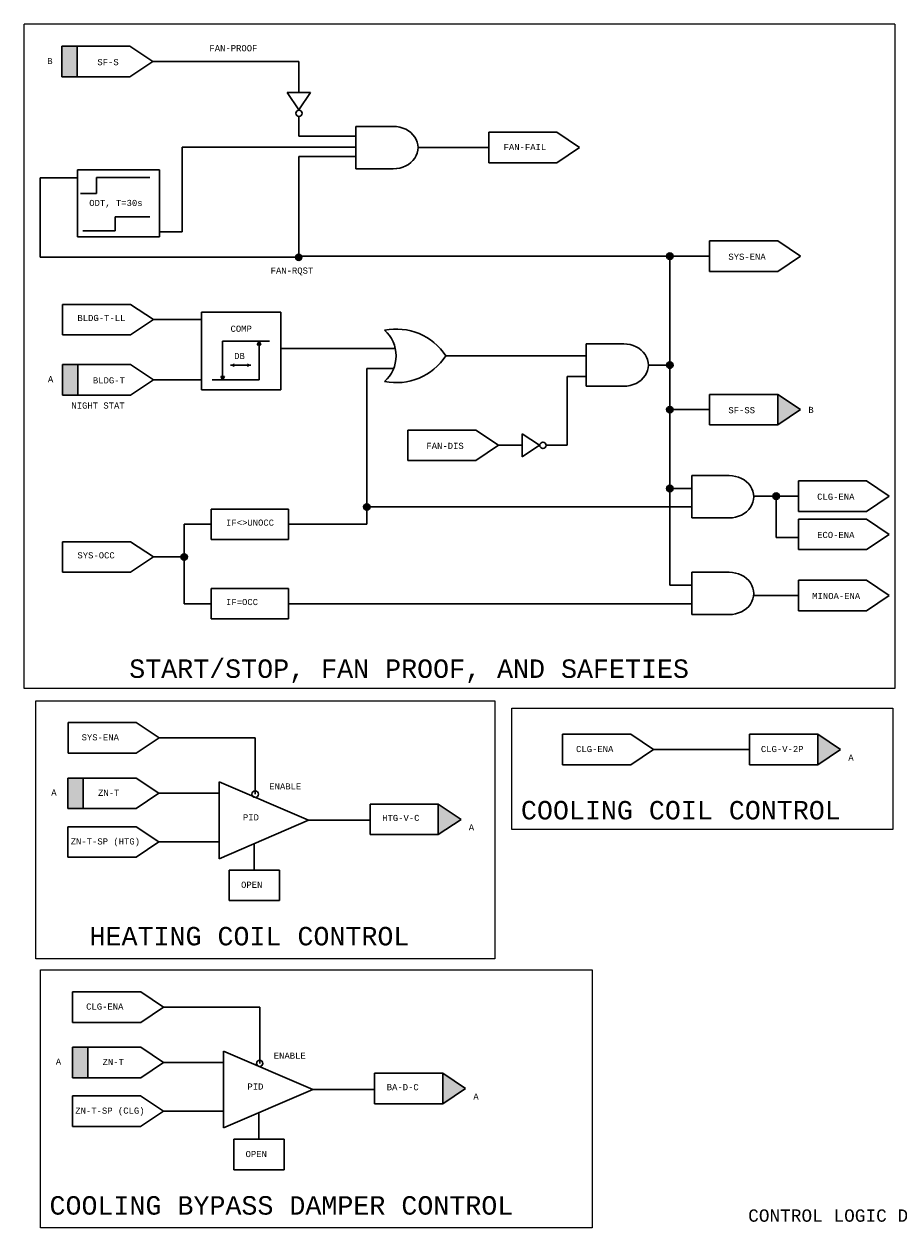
# Model space of a CAD drawing. Header units: inches. Extents: x 2.1 to 32.1, y 0.4 to 20.1.
# Tile 1 of 3: x 2.1 to 16.3, y 0.4 to 19.9. Entities that reach past the tile are written whole.
import ezdxf
from ezdxf.enums import TextEntityAlignment as Align

# ---------------------------------------------------------------- set-up
doc = ezdxf.new("R2010")
doc.units = ezdxf.units.IN
doc.header["$MEASUREMENT"] = 0
doc.linetypes.add('DOT', pattern=[0.25, 0, -0.25])
for name, color, linetype, lineweight in [('M-ANNO-SYMB', 6, 'Continuous', 30), ('M-ANNO-TEXT', 2, 'Continuous', 30), ('M-DIAG-GRPH', 6, 'Continuous', 13)]:
    doc.layers.add(name, color=color, linetype=linetype, lineweight=lineweight)
doc.styles.add('CONTROLTXT', font='monotxt.shx')

# ---------------------------------------------------------------- blocks, each defined once
blk = doc.blocks.new('base')
for p, q in [((3.838, 4.333), (4.508, 4.333)), ((3.838, 4.333), (3.838, 4.033)), ((3.838, 4.033), (4.508, 4.033))]:
    blk.add_line(p, q)

msp = doc.modelspace()

# ---------------------------------------------------------------- hatches: boundary and pattern name
at = {"layer": 'M-ANNO-SYMB', "extrusion": (0, 0, -1)}
for points in [[(-2.964, 19.092), (-2.964, 19.588), (-2.716, 19.588), (-2.716, 19.092)], [(-2.975, 13.925), (-2.975, 14.421), (-2.727, 14.421), (-2.727, 13.925)], [(-14.342, 13.44), (-14.711, 13.688), (-14.342, 13.936)], [(-14.991, 7.921), (-15.361, 8.169), (-14.991, 8.417)], [(-3.064, 7.211), (-3.064, 7.707), (-2.816, 7.707), (-2.816, 7.211)], [(-8.829, 6.788), (-9.198, 7.036), (-8.829, 7.284)], [(-3.138, 2.839), (-3.138, 3.335), (-2.889, 3.335), (-2.889, 2.839)], [(-8.903, 2.417), (-9.272, 2.665), (-8.903, 2.913)]]:
    msp.add_hatch(color=256, dxfattribs=at).paths.add_polyline_path(points)
at = {"layer": 'M-ANNO-SYMB'}
for points in [[(12.536, 16.18, 1), (12.64, 16.18, 1)], [(6.511, 16.162, 1), (6.615, 16.162, 1)], [(5.888, 14.742), (5.919, 14.799), (5.95, 14.742)], [(12.536, 14.412, 1), (12.64, 14.412, 1)], [(5.328, 14.171), (5.297, 14.228), (5.359, 14.228)], [(12.536, 13.688, 1), (12.64, 13.688, 1)], [(12.536, 12.407, 1), (12.64, 12.407, 1)], [(14.262, 12.284, 1), (14.365, 12.284, 1)], [(7.616, 12.108, 1), (7.719, 12.108, 1)], [(4.652, 11.296, 1), (4.755, 11.296, 1)]]:
    msp.add_hatch(color=256, dxfattribs=at).paths.add_polyline_path(points)
msp.add_hatch(color=256, dxfattribs=at).paths.add_polyline_path([(5.515, 14.378), (5.458, 14.41), (5.515, 14.441)], flags=16)
at = {"layer": 'M-ANNO-SYMB', "extrusion": (0, 0, -1)}
msp.add_hatch(color=256, dxfattribs=at).paths.add_polyline_path([(-5.729, 14.378), (-5.786, 14.41), (-5.729, 14.441)], flags=16)

# ---------------------------------------------------------------- linework, layer by layer
at = {"layer": 'M-ANNO-SYMB'}
for p, q in [((2.716, 19.588), (2.964, 19.588)), ((2.716, 19.588), (2.716, 19.092)), ((2.964, 19.588), (2.964, 19.092)), ((3.823, 19.588), (2.964, 19.588)), ((3.823, 19.588), (4.192, 19.34)), ((3.823, 19.092), (4.192, 19.34)), ((4.192, 19.34), (4.624, 19.34)), ((4.624, 19.34), (6.567, 19.34)), ((6.567, 19.34), (6.567, 18.835)), ((2.716, 19.092), (2.964, 19.092)), ((3.823, 19.092), (2.964, 19.092)), ((6.378, 18.835), (6.567, 18.554)), ((6.756, 18.835), (6.378, 18.835)), ((6.756, 18.835), (6.567, 18.554)), ((6.567, 18.448), (6.567, 18.13)), ((7.492, 18.286), (8.099, 18.286)), ((7.492, 18.286), (7.492, 17.6)), ((9.647, 18.191), (10.754, 18.191)), ((9.647, 18.191), (9.647, 17.695)), ((10.754, 18.191), (11.123, 17.943)), ((6.567, 18.13), (7.492, 18.13)), ((4.671, 16.575), (4.671, 17.952)), ((4.671, 17.952), (7.492, 17.952)), ((6.563, 17.801), (6.563, 16.162)), ((7.492, 17.801), (6.563, 17.801)), ((8.5, 17.943), (9.647, 17.943)), ((10.754, 17.695), (11.123, 17.943)), ((7.492, 17.6), (8.099, 17.6)), ((9.647, 17.695), (10.754, 17.695)), ((2.97, 17.452), (2.367, 17.452)), ((2.367, 17.452), (2.367, 16.162)), ((2.97, 16.492), (2.97, 17.58)), ((2.97, 17.58), (4.302, 17.58)), ((3.277, 17.459), (4.144, 17.459)), ((3.277, 17.2), (3.277, 17.459)), ((4.302, 17.58), (4.302, 16.492)), ((3.022, 17.2), (3.277, 17.2)), ((3.582, 16.818), (4.144, 16.818)), ((3.582, 16.591), (3.582, 16.818)), ((4.302, 16.492), (2.97, 16.492)), ((3.058, 16.591), (3.582, 16.591)), ((4.302, 16.575), (4.671, 16.575)), ((14.342, 16.428), (14.711, 16.18)), ((2.367, 16.162), (6.563, 16.162)), ((6.563, 16.18), (12.588, 16.18)), ((12.588, 16.18), (12.588, 14.412)), ((13.235, 16.18), (12.588, 16.18)), ((14.342, 15.932), (14.711, 16.18)), ((2.727, 15.398), (2.727, 14.902)), ((2.727, 15.398), (3.834, 15.398)), ((3.834, 15.398), (4.203, 15.15)), ((4.984, 14.01), (4.984, 15.271)), ((4.984, 15.271), (6.271, 15.271)), ((6.271, 15.271), (6.271, 14.01)), ((3.834, 14.902), (4.203, 15.15)), ((4.203, 15.15), (4.984, 15.15)), ((2.727, 14.902), (3.834, 14.902)), ((5.328, 14.799), (5.328, 14.171)), ((5.328, 14.799), (6.09, 14.799)), ((5.919, 14.799), (5.888, 14.742)), ((5.95, 14.742), (5.888, 14.742)), ((5.919, 14.799), (5.919, 14.171)), ((5.919, 14.799), (5.95, 14.742)), ((6.271, 14.682), (8.131, 14.682)), ((11.231, 14.755), (11.231, 14.068)), ((11.231, 14.755), (11.839, 14.755)), ((8.95, 14.562), (11.231, 14.562)), ((2.727, 14.421), (2.727, 13.925)), ((2.727, 14.421), (2.975, 14.421)), ((2.975, 14.421), (2.975, 13.925)), ((3.834, 14.421), (2.975, 14.421)), ((3.834, 14.421), (4.203, 14.173)), ((5.458, 14.41), (5.786, 14.41)), ((7.668, 14.356), (7.668, 11.827)), ((8.104, 14.356), (7.668, 14.356)), ((12.588, 14.412), (12.239, 14.412)), ((12.588, 10.836), (12.588, 14.412)), ((3.834, 13.925), (4.203, 14.173)), ((4.203, 14.173), (4.984, 14.173)), ((5.157, 14.171), (5.919, 14.171)), ((5.297, 14.228), (5.359, 14.228)), ((5.328, 14.171), (5.297, 14.228)), ((5.328, 14.171), (5.359, 14.228)), ((10.923, 13.109), (10.923, 14.229)), ((10.923, 14.229), (11.231, 14.229)), ((2.727, 13.925), (2.975, 13.925)), ((3.834, 13.925), (2.975, 13.925)), ((6.271, 14.01), (4.984, 14.01)), ((11.231, 14.068), (11.839, 14.068)), ((14.342, 13.936), (14.342, 13.44)), ((14.342, 13.936), (14.711, 13.688)), ((13.235, 13.688), (12.588, 13.688)), ((14.342, 13.44), (14.711, 13.688)), ((8.332, 13.357), (8.332, 12.861)), ((8.332, 13.357), (9.44, 13.357)), ((9.44, 13.357), (9.809, 13.109)), ((10.192, 13.298), (10.192, 12.92)), ((10.192, 13.298), (10.474, 13.109)), ((9.44, 12.861), (9.809, 13.109)), ((9.809, 13.109), (10.189, 13.109)), ((9.809, 13.109), (10.192, 13.109)), ((10.192, 12.92), (10.474, 13.109)), ((10.474, 13.109), (10.476, 13.109)), ((10.58, 13.109), (10.923, 13.109)), ((8.332, 12.861), (9.44, 12.861)), ((12.944, 12.618), (12.944, 11.931)), ((12.944, 12.618), (13.551, 12.618)), ((14.675, 12.532), (15.783, 12.532)), ((14.675, 12.532), (14.675, 12.036)), ((15.783, 12.532), (16.152, 12.284)), ((12.64, 12.407), (12.944, 12.407)), ((14.675, 12.284), (13.952, 12.284)), ((14.314, 12.284), (14.314, 11.612)), ((15.783, 12.036), (16.152, 12.284)), ((5.14, 12.075), (6.396, 12.075)), ((5.14, 12.075), (5.14, 11.579)), ((6.396, 12.075), (6.396, 11.579)), ((12.944, 12.108), (7.668, 12.108)), ((12.944, 11.931), (13.551, 11.931)), ((14.675, 12.036), (15.783, 12.036)), ((4.703, 11.827), (4.703, 10.538)), ((5.14, 11.827), (4.703, 11.827)), ((6.396, 11.827), (7.668, 11.827)), ((14.675, 11.911), (15.783, 11.911)), ((14.675, 11.911), (14.675, 11.415)), ((15.783, 11.911), (16.152, 11.663)), ((2.727, 11.544), (2.727, 11.048)), ((2.727, 11.544), (3.834, 11.544)), ((3.834, 11.544), (4.203, 11.296)), ((5.14, 11.579), (6.396, 11.579)), ((14.675, 11.612), (14.314, 11.612)), ((15.783, 11.415), (16.152, 11.663)), ((14.675, 11.415), (15.783, 11.415)), ((3.834, 11.048), (4.203, 11.296)), ((4.203, 11.296), (4.703, 11.296)), ((2.727, 11.048), (3.834, 11.048)), ((12.944, 11.047), (12.944, 10.361)), ((12.944, 11.047), (13.551, 11.047)), ((5.14, 10.786), (6.396, 10.786)), ((5.14, 10.786), (5.14, 10.29)), ((6.396, 10.786), (6.396, 10.29)), ((12.944, 10.836), (12.588, 10.836)), ((14.675, 10.919), (15.783, 10.919)), ((14.675, 10.919), (14.675, 10.423)), ((15.783, 10.919), (16.152, 10.671)), ((14.675, 10.671), (13.95, 10.671)), ((15.783, 10.423), (16.152, 10.671)), ((5.14, 10.538), (4.703, 10.538)), ((12.944, 10.538), (6.396, 10.538)), ((12.944, 10.361), (13.551, 10.361)), ((14.675, 10.423), (15.783, 10.423)), ((5.14, 10.29), (6.396, 10.29)), ((2.818, 8.607), (2.818, 8.111)), ((2.818, 8.607), (3.926, 8.607)), ((3.926, 8.607), (4.295, 8.359)), ((10.847, 8.417), (10.847, 7.921)), ((10.847, 8.417), (11.954, 8.417)), ((11.954, 8.417), (12.323, 8.169)), ((13.884, 8.417), (13.884, 7.921)), ((13.884, 8.417), (14.991, 8.417)), ((14.991, 8.417), (15.361, 8.169)), ((14.991, 8.417), (14.991, 7.921)), ((3.926, 8.111), (4.295, 8.359)), ((4.295, 8.359), (5.856, 8.359)), ((5.856, 8.359), (5.856, 7.445)), ((2.818, 8.111), (3.926, 8.111)), ((11.954, 7.921), (12.323, 8.169)), ((12.323, 8.169), (13.884, 8.169)), ((14.991, 7.921), (15.361, 8.169)), ((10.847, 7.921), (11.954, 7.921)), ((13.884, 7.921), (14.991, 7.921)), ((2.816, 7.707), (3.064, 7.707)), ((2.816, 7.707), (2.816, 7.211)), ((3.923, 7.707), (3.064, 7.707)), ((3.064, 7.707), (3.064, 7.211)), ((3.923, 7.707), (4.292, 7.459)), ((5.269, 7.646), (5.269, 6.397)), ((5.269, 7.646), (6.721, 7.021)), ((3.923, 7.211), (4.292, 7.459)), ((4.292, 7.459), (5.269, 7.459)), ((7.722, 7.284), (7.722, 6.788)), ((7.722, 7.284), (8.829, 7.284)), ((8.829, 7.284), (9.198, 7.036)), ((8.829, 7.284), (8.829, 6.788)), ((2.816, 7.211), (3.064, 7.211)), ((3.923, 7.211), (3.064, 7.211)), ((2.815, 6.917), (3.922, 6.917)), ((2.815, 6.917), (2.815, 6.421)), ((3.922, 6.917), (4.292, 6.669)), ((5.269, 6.397), (6.721, 7.021)), ((6.721, 7.021), (7.722, 7.021)), ((8.829, 6.788), (9.198, 7.036)), ((3.922, 6.421), (4.292, 6.669)), ((4.292, 6.669), (5.269, 6.669)), ((7.722, 6.788), (8.829, 6.788)), ((5.841, 6.643), (5.841, 6.212)), ((2.815, 6.421), (3.922, 6.421)), ((5.433, 6.212), (5.433, 5.716)), ((5.433, 6.212), (6.252, 6.212)), ((6.252, 6.212), (6.252, 5.716)), ((5.433, 5.716), (6.252, 5.716)), ((2.892, 4.236), (3.999, 4.236)), ((2.892, 4.236), (2.892, 3.739)), ((3.999, 4.236), (4.368, 3.988)), ((3.999, 3.739), (4.368, 3.988)), ((4.368, 3.988), (5.929, 3.988)), ((5.929, 3.988), (5.929, 3.074)), ((2.892, 3.739), (3.999, 3.739)), ((2.889, 3.335), (2.889, 2.839)), ((2.889, 3.335), (3.138, 3.335)), ((3.138, 3.335), (3.138, 2.839)), ((3.997, 3.335), (3.138, 3.335)), ((3.997, 3.335), (4.366, 3.087)), ((5.342, 3.274), (6.794, 2.65)), ((5.342, 3.274), (5.342, 2.026)), ((3.997, 2.839), (4.366, 3.087)), ((4.366, 3.087), (5.342, 3.087)), ((2.889, 2.839), (3.138, 2.839)), ((3.997, 2.839), (3.138, 2.839)), ((7.795, 2.913), (8.903, 2.913)), ((7.795, 2.913), (7.795, 2.417)), ((8.903, 2.913), (9.272, 2.665)), ((8.903, 2.913), (8.903, 2.417)), ((2.889, 2.546), (3.996, 2.546)), ((2.889, 2.546), (2.889, 2.049)), ((3.996, 2.546), (4.365, 2.297)), ((5.342, 2.026), (6.794, 2.65)), ((6.794, 2.65), (7.795, 2.65)), ((8.903, 2.417), (9.272, 2.665)), ((7.795, 2.417), (8.903, 2.417)), ((3.996, 2.049), (4.365, 2.297)), ((4.365, 2.297), (5.342, 2.297)), ((5.915, 2.272), (5.915, 1.841)), ((2.889, 2.049), (3.996, 2.049)), ((5.507, 1.841), (5.507, 1.345)), ((5.507, 1.841), (6.326, 1.841)), ((6.326, 1.841), (6.326, 1.345)), ((5.507, 1.345), (6.326, 1.345))]:
    msp.add_line(p, q, dxfattribs=at)
at = {"layer": 'M-ANNO-SYMB', "linetype": 'DOT'}
msp.add_line((12.944, 12.407), (12.588, 12.407), dxfattribs=at)
at = {"layer": 'M-ANNO-SYMB'}
for centre in [(6.567, 18.5), (12.588, 16.18), (6.563, 16.162), (12.588, 14.412), (12.588, 13.688), (10.528, 13.109), (12.588, 12.407), (14.314, 12.284), (7.668, 12.108), (4.703, 11.296), (5.856, 7.445), (5.929, 3.074)]:
    msp.add_circle(centre, 0.0518, dxfattribs=at)
for centre, radius, start, end in [((8.15, 14.041), 0.955, 33.025, 101.623), ((7.589, 14.562), 0.555, 311.5983, 48.4017), ((8.15, 15.082), 0.955, 258.377, 326.975)]:
    msp.add_arc(centre, radius, start, end, dxfattribs=at)
for centre in [(8.099, 17.943), (11.839, 14.412), (13.551, 12.274), (13.551, 10.704)]:
    msp.add_ellipse(centre, major_axis=(-0.401, 0), ratio=0.85591, start_param=1.570796, end_param=4.712389, dxfattribs=at)
at = {"layer": 'M-ANNO-SYMB', "linetype": 'DOT'}
msp.add_point((4.703, 11.296), dxfattribs=at)
at = {"layer": 'M-DIAG-GRPH'}
for p, q in [((2.104, 9.159), (2.104, 19.948)), ((16.244, 19.948), (2.104, 19.948)), ((16.244, 19.948), (16.244, 9.159)), ((16.244, 9.159), (2.104, 9.159)), ((2.297, 8.962), (9.749, 8.962)), ((2.297, 4.774), (2.297, 8.962)), ((9.749, 8.962), (9.749, 4.774)), ((10.023, 8.84), (16.207, 8.84)), ((10.023, 6.87), (10.023, 8.84)), ((16.207, 8.84), (16.207, 6.87)), ((16.207, 6.87), (10.023, 6.87)), ((9.749, 4.774), (2.297, 4.774)), ((2.37, 4.591), (11.328, 4.591)), ((2.37, 0.403), (2.37, 4.591)), ((11.328, 4.591), (11.328, 0.403)), ((11.328, 0.403), (2.37, 0.403))]:
    msp.add_line(p, q, dxfattribs=at)

# ---------------------------------------------------------------- block references
at = {"layer": 'M-ANNO-SYMB', "xscale": 1.653760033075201, "yscale": 1.653760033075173, "zscale": 1.6537600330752}
for p in [(6.887, 9.263), (6.887, 6.771)]:
    msp.add_blockref('base', p, dxfattribs=at)

# ---------------------------------------------------------------- texts
at = {"layer": 'M-ANNO-TEXT', "linetype": 'Continuous', "style": 'CONTROLTXT'}
msp.add_text('CONTROL LOGIC DIAGRAM', height=0.2, dxfattribs=at).set_placement((15.678, 0.503), align=Align.CENTER)
at = {"layer": 'M-ANNO-TEXT', "attachment_point": 1, "style": 'CONTROLTXT'}
for s, insert, char_height, width in [('FAN-PROOF', (5.113, 19.607), 0.1, 1.117), ('B', (2.48, 19.399), 0.1, 0.13094), ('SF-S', (3.294, 19.381), 0.1, 0.34415), ('FAN-FAIL', (9.889, 18.002), 0.1, 0.34415), ('ODT, T=30s', (3.162, 17.094), 0.1, 1.62968), ('SYS-ENA', (13.539, 16.221), 0.1, 0.34415), ('FAN-RQST', (6.107, 15.996), 0.1, 0.34415), ('BLDG-T-LL', (2.97, 15.227), 0.1, 0.34415), ('COMP', (5.456, 15.052), 0.1, 0.5322), ('DB', (5.515, 14.61), 0.1, 0.24851), ('A', (2.491, 14.233), 0.1, 0.13094), ('BLDG-T', (3.221, 14.214), 0.1, 0.34415), ('NIGHT STAT', (2.872, 13.805), 0.1, 1.6189), ('SF-SS', (13.539, 13.73), 0.1, 0.34415), ('B', (14.837, 13.734), 0.1, 0.13094), ('FAN-DIS', (8.636, 13.15), 0.1, 0.34415), ('CLG-ENA', (14.98, 12.325), 0.1, 0.34415), ('IF<>UNOCC', (5.383, 11.904), 0.1, 0.34415), ('ECO-ENA', (14.98, 11.704), 0.1, 0.34415), ('SYS-OCC', (2.97, 11.373), 0.1, 0.3441), ('IF=OCC', (5.383, 10.615), 0.1, 0.34415), ('MINOA-ENA', (14.9, 10.712), 0.1, 0.3441), ('START/STOP, FAN PROOF, AND SAFETIES', (3.811, 9.633), 0.3, 10.65687), ('SYS-ENA', (3.038, 8.418), 0.1, 0.3441), ('CLG-ENA', (11.066, 8.228), 0.1, 0.3441), ('CLG-V-2P', (14.067, 8.228), 0.1, 0.3441), ('A', (15.486, 8.089), 0.1, 0.13092), ('A', (2.545, 7.522), 0.1, 0.13092), ('ZN-T', (3.305, 7.518), 0.1, 0.3441), ('ENABLE', (6.085, 7.621), 0.1, 0.3441), ('COOLING COIL CONTROL', (10.171, 7.335), 0.3, 5.99527), ('PID', (5.657, 7.119), 0.1, 0.22838), ('HTG-V-C', (7.918, 7.109), 0.1, 0.3441), ('A', (9.324, 6.956), 0.1, 0.13092), ('ZN-T-SP (HTG)', (2.861, 6.728), 0.1, 1.34786), ('OPEN', (5.627, 6.024), 0.1, 0.3441), ('HEATING COIL CONTROL', (3.167, 5.29), 0.3, 5.99809), ('CLG-ENA', (3.111, 4.047), 0.1, 0.3441), ('A', (2.619, 3.151), 0.1, 0.13092), ('ZN-T', (3.378, 3.147), 0.1, 0.3441), ('ENABLE', (6.158, 3.249), 0.1, 0.3441), ('PID', (5.73, 2.748), 0.1, 0.22838), ('BA-D-C', (7.992, 2.738), 0.1, 0.3441), ('A', (9.398, 2.585), 0.1, 0.13092), ('ZN-T-SP (CLG)', (2.935, 2.357), 0.1, 1.3479), ('OPEN', (5.7, 1.652), 0.1, 0.3441), ('COOLING BYPASS DAMPER CONTROL', (2.517, 0.918), 0.3, 8.69513)]:
    msp.add_mtext(s, dxfattribs=dict(at, insert=insert, char_height=char_height, width=width))

doc.saveas('drawing.dxf')
